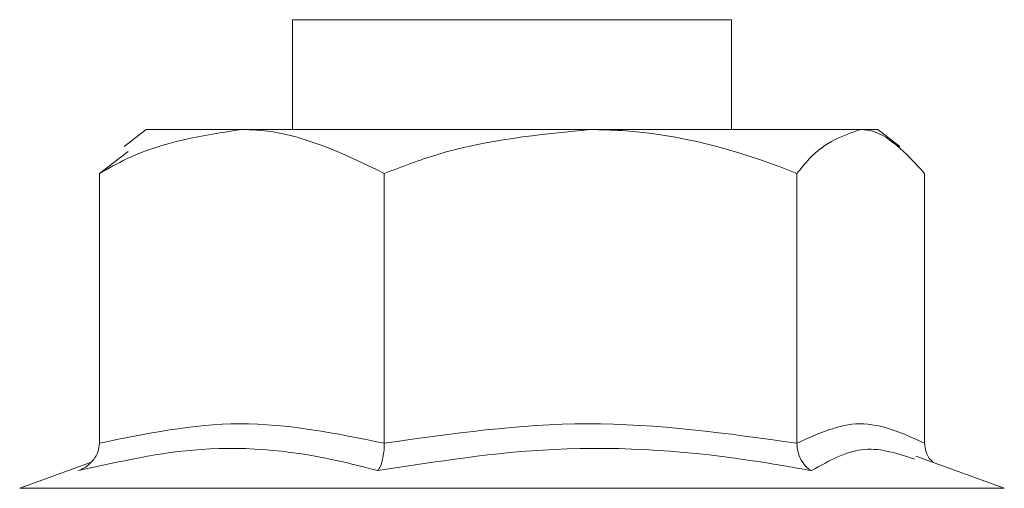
# Model space of a CAD drawing. Header units: millimetres. Extents: x -1726 to 4130, y -1450 to -192.
# Tile 19 of 20: x 3748.03 to 3761.49, y -704.91 to -698.51. Entities that reach past the tile are written whole.
import ezdxf

# ---------------------------------------------------------------- set-up
doc = ezdxf.new("R2010")
doc.units = ezdxf.units.MM

msp = doc.modelspace()

# ---------------------------------------------------------------- linework, layer by layer
at = {"color": 7, "linetype": 'Continuous', "lineweight": 15}
for p, q in [((3751.761, -698.514), (3751.761, -700.014)), ((3757.762, -698.514), (3751.761, -698.514)), ((3757.762, -700.014), (3757.762, -698.514)), ((3749.761, -700.014), (3749.463, -700.246)), ((3751.07, -700.014), (3749.761, -700.014)), ((3755.836, -700.014), (3751.07, -700.014)), ((3755.836, -700.014), (3759.528, -700.014)), ((3759.762, -700.014), (3759.528, -700.014)), ((3760.06, -700.246), (3759.762, -700.014)), ((3749.123, -700.614), (3749.516, -700.315)), ((3749.123, -704.298), (3749.123, -700.614)), ((3753.017, -704.298), (3753.017, -700.614)), ((3758.655, -704.298), (3758.655, -700.614)), ((3760.4, -704.298), (3760.4, -700.614)), ((3749.003, -704.561), (3748.035, -704.914)), ((3761.488, -704.914), (3760.28, -704.474))]:
    msp.add_line(p, q, dxfattribs=at)
at = {"color": 7, "linetype": 'Continuous', "lineweight": 0}
for p, q in [((3748.035, -704.914), (3756.207, -704.914)), ((3756.207, -704.914), (3761.488, -704.914))]:
    msp.add_line(p, q, dxfattribs=at)
at = {"color": 7, "linetype": 'Continuous', "lineweight": 15}
for points, knots in [([(3751.07, -700.014), (3750.536, -700.095), (3749.869, -700.196), (3749.247, -700.545), (3749.123, -700.614)], [0, 0, 0, 0, 0.801462, 1, 1, 1, 1]), ([(3753.017, -700.614), (3752.444, -700.337), (3751.804, -700.029), (3751.139, -700.015), (3751.07, -700.014)], [0, 0, 0, 0, 0.8960399, 1, 1, 1, 1]), ([(3753.017, -700.614), (3753.255, -700.523), (3754.159, -700.176), (3755.124, -700.083), (3755.836, -700.014)], [0, 0, 0, 0, 0.263259, 1, 1, 1, 1]), ([(3755.836, -700.014), (3755.979, -700.017), (3756.909, -700.037), (3757.86, -700.301), (3758.625, -700.602), (3758.655, -700.614)], [0, 0, 0, 0, 0.14849, 0.965566, 1, 1, 1, 1]), ([(3759.528, -700.014), (3759.288, -700.095), (3758.99, -700.196), (3758.711, -700.545), (3758.655, -700.614)], [0, 0, 0, 0, 0.801462, 1, 1, 1, 1]), ([(3760.4, -700.614), (3760.143, -700.337), (3759.857, -700.029), (3759.559, -700.015), (3759.528, -700.014)], [0, 0, 0, 0, 0.8960365, 1, 1, 1, 1]), ([(3749.123, -704.298), (3749.119, -704.338), (3749.11, -704.418), (3749.048, -704.526), (3748.957, -704.615), (3748.88, -704.658), (3748.838, -704.673), (3748.837, -704.673)], [0, 0, 0, 0, 0.2361766, 0.4713814, 0.7324476, 0.9920669, 1, 1, 1, 1]), ([(3753.017, -704.298), (3753.016, -704.338), (3753.013, -704.418), (3752.994, -704.526), (3752.966, -704.615), (3752.942, -704.658), (3752.929, -704.673), (3752.929, -704.673)], [0, 0, 0, 0, 0.236185, 0.471404, 0.732474, 0.992083, 1, 1, 1, 1]), ([(3758.655, -704.298), (3758.658, -704.338), (3758.664, -704.418), (3758.707, -704.526), (3758.77, -704.615), (3758.823, -704.658), (3758.852, -704.673), (3758.853, -704.673)], [0, 0, 0, 0, 0.236177, 0.471398, 0.732461, 0.992073, 1, 1, 1, 1]), ([(3760.52, -704.561), (3760.505, -704.548), (3760.461, -704.508), (3760.414, -704.417), (3760.405, -704.338), (3760.4, -704.298)], [0, 0, 0, 0, 0.203857, 0.601107, 1, 1, 1, 1]), ([(3760.265, -704.515), (3760.036, -704.44), (3759.552, -704.281), (3759.094, -704.538), (3758.853, -704.673)], [0, 0, 0, 0, 0.473097, 1, 1, 1, 1])]:
    msp.add_open_spline(points, degree=3, knots=knots, dxfattribs=at)
at = {"color": 7, "linetype": 'Continuous', "lineweight": 0}
for points, knots in [([(3749.123, -704.298), (3749.762, -704.167), (3751.059, -703.901), (3752.358, -704.164), (3753.017, -704.298)], [0, 0, 0, 0, 0.492147, 1, 1, 1, 1]), ([(3753.017, -704.298), (3753.942, -704.167), (3755.821, -703.901), (3757.701, -704.164), (3758.655, -704.298)], [0, 0, 0, 0, 0.4921461, 1, 1, 1, 1]), ([(3758.655, -704.298), (3758.942, -704.167), (3759.523, -703.901), (3760.105, -704.164), (3760.4, -704.298)], [0, 0, 0, 0, 0.492148, 1, 1, 1, 1]), ([(3752.929, -704.673), (3752.771, -704.632), (3751.979, -704.425), (3750.605, -704.276), (3749.396, -704.548), (3748.837, -704.673)], [0, 0, 0, 0, 0.118084, 0.592257, 1, 1, 1, 1]), ([(3758.853, -704.673), (3758.622, -704.632), (3757.462, -704.425), (3755.46, -704.276), (3753.729, -704.548), (3752.929, -704.673)], [0, 0, 0, 0, 0.118082, 0.592259, 1, 1, 1, 1])]:
    msp.add_open_spline(points, degree=3, knots=knots, dxfattribs=at)

doc.saveas('drawing.dxf')
